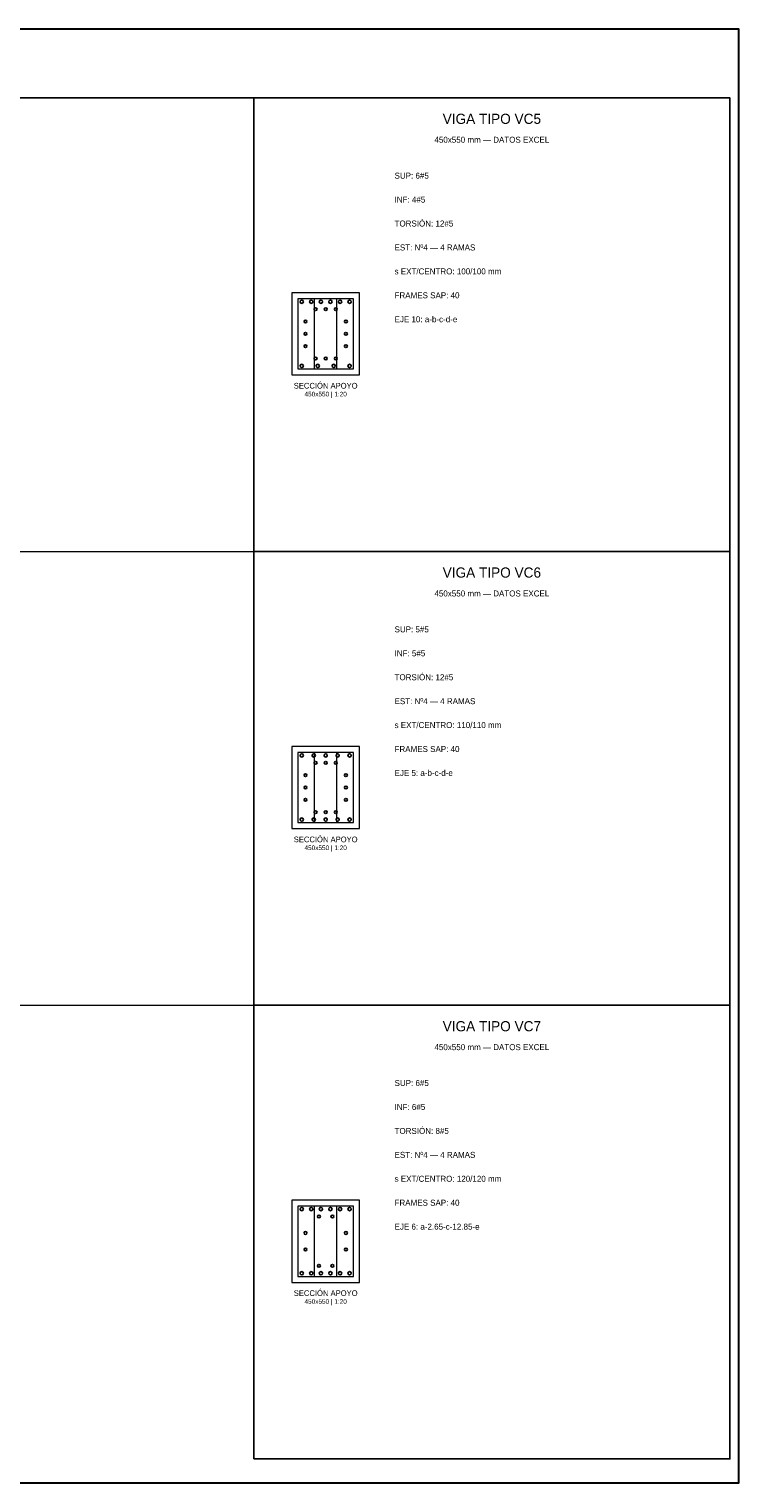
# Model space of a CAD drawing. Header units: millimetres. Extents: x 7 to 1432, y 7 to 493.
# Tile 10 of 10: x 1195 to 1432, y 7 to 493. Entities that reach past the tile are written whole.
import ezdxf
from ezdxf.enums import TextEntityAlignment as Align

# ---------------------------------------------------------------- set-up
doc = ezdxf.new("R2010")
doc.units = ezdxf.units.MM
for name, color, linetype in [('ACERO_INF', 1, 'Continuous'), ('ACERO_SUP_CONT', 4, 'Continuous'), ('ACERO_TORSION', 30, 'Continuous'), ('CONTORNO', 7, 'Continuous'), ('ESTRIBOS', 8, 'Continuous'), ('MARCO', 7, 'Continuous'), ('TEXTO', 7, 'Continuous')]:
    doc.layers.add(name, color=color, linetype=linetype)

msp = doc.modelspace()

# ---------------------------------------------------------------- linework, layer by layer
at = {"layer": 'ACERO_INF', "color": 1}
for centre in [(1286, 380.42), (1291.33, 380.42), (1296.67, 380.42), (1302, 380.42), (1286, 228.75), (1290, 228.75), (1294, 228.75), (1298, 228.75), (1302, 228.75), (1286, 77.08), (1289.2, 77.08), (1292.4, 77.08), (1295.6, 77.08), (1298.8, 77.08), (1302, 77.08)]:
    msp.add_circle(centre, 0.55, dxfattribs=at)
at = {"layer": 'ACERO_SUP_CONT', "color": 4}
for centre in [(1286, 401.85), (1289.2, 401.85), (1292.4, 401.85), (1295.6, 401.85), (1298.8, 401.85), (1302, 401.85), (1286, 250.18), (1290, 250.18), (1294, 250.18), (1298, 250.18), (1302, 250.18), (1286, 98.52), (1289.2, 98.52), (1292.4, 98.52), (1295.6, 98.52), (1298.8, 98.52), (1302, 98.52)]:
    msp.add_circle(centre, 0.55, dxfattribs=at)
at = {"layer": 'ACERO_TORSION', "color": 30}
for centre in [(1290.62, 399.38), (1294, 399.38), (1297.38, 399.38), (1287.25, 395.26), (1300.75, 395.26), (1287.25, 391.13), (1300.75, 391.13), (1287.25, 387.01), (1300.75, 387.01), (1290.62, 382.88), (1294, 382.88), (1297.38, 382.88), (1290.62, 247.72), (1294, 247.72), (1297.38, 247.72), (1287.25, 243.59), (1300.75, 243.59), (1287.25, 239.47), (1300.75, 239.47), (1287.25, 235.34), (1300.75, 235.34), (1290.62, 231.22), (1294, 231.22), (1297.38, 231.22), (1291.75, 96.05), (1296.25, 96.05), (1287.25, 90.55), (1300.75, 90.55), (1287.25, 85.05), (1300.75, 85.05), (1291.75, 79.55), (1296.25, 79.55)]:
    msp.add_circle(centre, 0.48, dxfattribs=at)
at = {"layer": 'CONTORNO', "color": 7, "lineweight": 20}
for points in [[(1282.75, 377.38), (1305.25, 377.38), (1305.25, 404.88), (1282.75, 404.88)], [(1282.75, 225.72), (1305.25, 225.72), (1305.25, 253.22), (1282.75, 253.22)], [(1282.75, 74.05), (1305.25, 74.05), (1305.25, 101.55), (1282.75, 101.55)]]:
    msp.add_lwpolyline(points, close=True, dxfattribs=at)
at = {"layer": 'ESTRIBOS', "color": 8, "lineweight": 13}
for p, q in [((1290.25, 379.38), (1290.25, 402.88)), ((1297.75, 379.38), (1297.75, 402.88)), ((1290.25, 227.72), (1290.25, 251.22)), ((1297.75, 227.72), (1297.75, 251.22)), ((1290.25, 76.05), (1290.25, 99.55)), ((1297.75, 76.05), (1297.75, 99.55))]:
    msp.add_line(p, q, dxfattribs=at)
at = {"layer": 'ESTRIBOS', "color": 8, "lineweight": 18}
for points in [[(1284.75, 379.38), (1303.25, 379.38), (1303.25, 402.88), (1284.75, 402.88)], [(1284.75, 227.72), (1303.25, 227.72), (1303.25, 251.22), (1284.75, 251.22)], [(1284.75, 76.05), (1303.25, 76.05), (1303.25, 99.55), (1284.75, 99.55)]]:
    msp.add_lwpolyline(points, close=True, dxfattribs=at)
at = {"layer": 'MARCO', "color": 7, "lineweight": 25}
msp.add_line((742, 470), (1429, 470), dxfattribs=at)
at = {"layer": 'MARCO', "color": 8, "lineweight": 13}
for p, q in [((742, 318.33), (1429, 318.33)), ((742, 166.67), (1429, 166.67))]:
    msp.add_line(p, q, dxfattribs=at)
at = {"layer": 'MARCO', "color": 7, "lineweight": 30}
msp.add_lwpolyline([(739, 7), (1432, 7), (1432, 493), (739, 493)], close=True, dxfattribs=at)
at = {"layer": 'MARCO', "color": 7, "lineweight": 25}
for points in [[(1270, 318.33), (1429, 318.33), (1429, 470), (1270, 470)], [(1270, 166.67), (1429, 166.67), (1429, 318.33), (1270, 318.33)], [(1270, 15), (1429, 15), (1429, 166.67), (1270, 166.67)]]:
    msp.add_lwpolyline(points, close=True, dxfattribs=at)

# ---------------------------------------------------------------- texts
at = {"layer": 'TEXTO', "color": 7}
for s, height, p in [('VIGA TIPO VC5', 3.4, (1349.5, 463)), ('450x550 mm — DATOS EXCEL', 2, (1349.5, 456)), ('SECCIÓN APOYO', 1.9, (1294, 373.78)), ('450x550 | 1:20', 1.55, (1294, 370.98)), ('VIGA TIPO VC6', 3.4, (1349.5, 311.33)), ('450x550 mm — DATOS EXCEL', 2, (1349.5, 304.33)), ('SECCIÓN APOYO', 1.9, (1294, 222.12)), ('450x550 | 1:20', 1.55, (1294, 219.32)), ('VIGA TIPO VC7', 3.4, (1349.5, 159.67)), ('450x550 mm — DATOS EXCEL', 2, (1349.5, 152.67)), ('SECCIÓN APOYO', 1.9, (1294, 70.45)), ('450x550 | 1:20', 1.55, (1294, 67.65))]:
    msp.add_text(s, height=height, dxfattribs=at).set_placement(p, align=Align.MIDDLE_CENTER)
at = {"layer": 'TEXTO'}
for s, p in [('SUP: 6#5', (1317, 443)), ('INF: 4#5', (1317, 435)), ('TORSIÓN: 12#5', (1317, 427)), ('EST: Nº4 — 4 RAMAS', (1317, 419)), ('s EXT/CENTRO: 100/100 mm', (1317, 411)), ('FRAMES SAP: 40', (1317, 403)), ('EJE 10: a-b-c-d-e', (1317, 395)), ('SUP: 5#5', (1317, 291.33)), ('INF: 5#5', (1317, 283.33)), ('TORSIÓN: 12#5', (1317, 275.33)), ('EST: Nº4 — 4 RAMAS', (1317, 267.33)), ('s EXT/CENTRO: 110/110 mm', (1317, 259.33)), ('FRAMES SAP: 40', (1317, 251.33)), ('EJE 5: a-b-c-d-e', (1317, 243.33)), ('SUP: 6#5', (1317, 139.67)), ('INF: 6#5', (1317, 131.67)), ('TORSIÓN: 8#5', (1317, 123.67)), ('EST: Nº4 — 4 RAMAS', (1317, 115.67)), ('s EXT/CENTRO: 120/120 mm', (1317, 107.67)), ('FRAMES SAP: 40', (1317, 99.67)), ('EJE 6: a-2.65-c-12.85-e', (1317, 91.67))]:
    msp.add_text(s, height=2, dxfattribs=at).set_placement(p)

doc.saveas('drawing.dxf')
